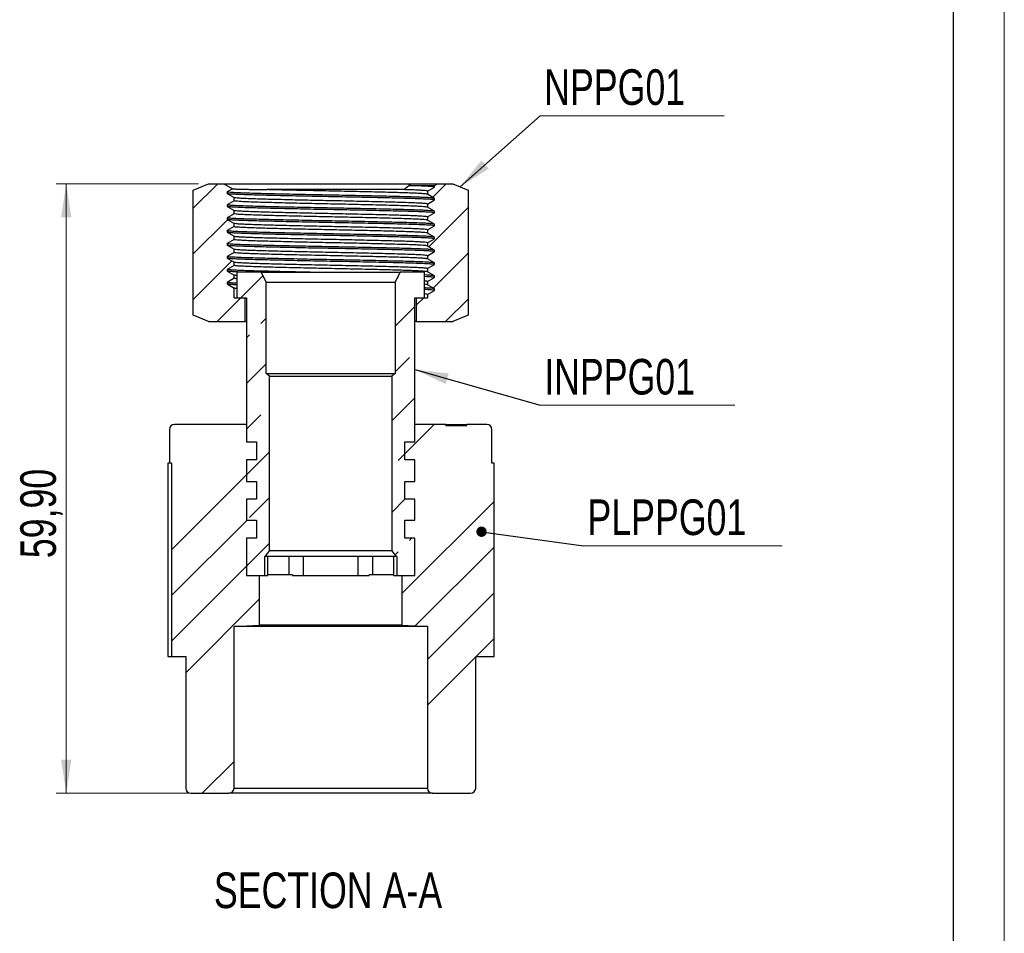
# Model space of a CAD drawing. Header units: millimetres. Extents: x 0 to 210, y 0 to 297.
# Tile 3 of 8: x 113 to 210, y 117 to 207. Entities that reach past the tile are written whole.
import ezdxf

# ---------------------------------------------------------------- set-up
doc = ezdxf.new("R2010")
doc.units = ezdxf.units.MM
doc.layers.add('ОСЕВЫЕ', color=7, linetype='Continuous')
doc.styles.add('SLDTEXTSTYLE0', font='TXT', dxfattribs={"width": 0.75})
doc.dimstyles.new('SLDDIMSTYLE0', dxfattribs={"dimtxt": 3.5, "dimasz": 3.302, "dimexe": 0, "dimexo": 0.0625, "dimgap": 0.875, "dimtad": 1, "dimrnd": 1e-09, "dimzin": 12, "dimdsep": 46, "dimtxsty": 'SLDTEXTSTYLE0', "dimsah": 1, "dimcen": 0.09, "dimadec": 0, "dimazin": 3, "dimtfac": 1, "dimtofl": 0, "dimtmove": 0, "dimatfit": 3, "dimfxl": 0, "dimfrac": 2, "dimtolj": 1, "dimtzin": 12, "dimarcsym": 0})
doc.dimstyles.new('SLDDIMSTYLE1', dxfattribs={"dimtxt": 0.18, "dimasz": 3.302, "dimexe": 0, "dimexo": 0.0625, "dimgap": 0, "dimtad": 0, "dimtih": 1, "dimtoh": 1, "dimdec": 0, "dimrnd": 1e-09, "dimzin": 0, "dimdsep": 46, "dimtxsty": 'Standard', "dimsah": 1, "dimcen": 0.09, "dimadec": 0, "dimazin": 0, "dimtfac": 3.302, "dimtdec": 0, "dimtofl": 0, "dimtmove": 0, "dimatfit": 3, "dimfxl": 0, "dimfrac": 2, "dimtolj": 1, "dimtzin": 0, "dimarcsym": 0})
doc.dimstyles.new('SLDDIMSTYLE2', dxfattribs={"dimtxt": 0.18, "dimasz": 1.016, "dimexe": 0, "dimexo": 0.0625, "dimgap": 0, "dimtad": 0, "dimtih": 1, "dimtoh": 1, "dimdec": 0, "dimrnd": 1e-09, "dimzin": 0, "dimdsep": 46, "dimtxsty": 'Standard', "dimblk1": 'DOT', "dimblk2": 'DOT', "dimsah": 1, "dimcen": 0.09, "dimadec": 0, "dimazin": 0, "dimtfac": 1.016, "dimtdec": 0, "dimtofl": 0, "dimtmove": 0, "dimatfit": 3, "dimldrblk": 'DOT', "dimfxl": 0, "dimfrac": 2, "dimtolj": 1, "dimtzin": 0, "dimarcsym": 0})

# ---------------------------------------------------------------- blocks, each defined once
blk = doc.blocks.new('_D')
at = {"color": 7, "linetype": 'Continuous', "lineweight": 0}
for p, q in [((130.805, 191.084), (116.817, 191.084)), ((117.817, 191.084), (117.817, 131.184)), ((133.305, 131.184), (116.817, 131.184))]:
    blk.add_line(p, q, dxfattribs=at)
at = {"color": 7, "linetype": 'Continuous', "lineweight": 18}
for points in [[(117.817, 191.084), (117.309, 187.782), (118.325, 187.782)], [(117.817, 131.184), (118.325, 134.486), (117.309, 134.486)]]:
    blk.add_solid(points, dxfattribs=at)
at = {"color": 7, "linetype": 'Continuous', "lineweight": 18, "insert": (113.305, 154.282), "char_height": 3.5, "attachment_point": 1, "rotation": 90, "style": 'SLDTEXTSTYLE0'}
blk.add_mtext('59,90', dxfattribs=at)
blk = doc.blocks.new('SW_NOTE_0_1')
at = {"color": 0, "linetype": 'Continuous', "lineweight": 0}
blk.add_line((18.063, 0), (0, 0), dxfattribs=at)
at = {"color": 0, "linetype": 'Continuous', "lineweight": 0, "insert": (0.393, 4.577), "char_height": 3.5, "attachment_point": 1, "style": 'SLDTEXTSTYLE0'}
blk.add_mtext('NPPG01', dxfattribs=at)
blk = doc.blocks.new('SW_NOTE_0_2')
at = {"color": 0, "linetype": 'Continuous', "lineweight": 0}
blk.add_line((19.117, 0), (0, 0), dxfattribs=at)
at = {"color": 0, "linetype": 'Continuous', "lineweight": 0, "insert": (0.393, 4.53), "char_height": 3.5, "attachment_point": 1, "style": 'SLDTEXTSTYLE0'}
blk.add_mtext('INPPG01', dxfattribs=at)
blk = doc.blocks.new('SW_NOTE_0_3')
at = {"color": 0, "linetype": 'Continuous', "lineweight": 0}
blk.add_line((19.526, 0), (0, 0), dxfattribs=at)
at = {"color": 0, "linetype": 'Continuous', "lineweight": 0, "insert": (0.387, 4.551), "char_height": 3.5, "attachment_point": 1, "style": 'SLDTEXTSTYLE0'}
blk.add_mtext('PLPPG01', dxfattribs=at)
blk = doc.blocks.new('_Dot')
at = {"color": 0, "linetype": 'ByBlock', "lineweight": -2}
blk.add_line((-0.5, 0), (-1, 0), dxfattribs=at)
at = {"color": 0, "linetype": 'ByBlock', "const_width": 0.5}
blk.add_lwpolyline([(-0.25, 0, 1), (0.25, 0, 1)], format="xyb", close=True, dxfattribs=at)

msp = doc.modelspace()

# ---------------------------------------------------------------- hatches: boundary and pattern name
at = {"linetype": 'Continuous', "lineweight": 18}
h = msp.add_hatch(dxfattribs=at)
h.set_pattern_fill('ANSI31', style=0)
h.paths.add_polyline_path([(133.618, 183.932), (134.305, 184.329), (134.305, 184.646), (133.618, 185.043), (133.618, 185.202), (134.305, 185.599), (134.305, 185.916), (133.618, 186.313), (133.618, 186.472), (134.305, 186.869), (134.305, 187.186), (133.618, 187.583), (133.618, 187.742), (134.305, 188.139), (134.305, 188.456), (133.618, 188.853), (133.618, 189.012), (134.305, 189.409), (134.305, 189.726), (133.618, 190.123), (133.618, 190.282), (134.156, 190.593), (133.305, 191.084), (131.805, 191.084), (130.305, 190.459), (130.305, 178.159), (131.805, 177.534), (135.405, 177.534), (135.405, 179.884), (134.305, 179.884), (134.305, 180.836), (133.618, 181.233), (133.618, 181.392), (134.305, 181.789), (134.305, 182.106), (133.618, 182.503), (133.618, 182.662), (134.305, 183.059), (134.305, 183.376), (133.618, 183.773)], flags=0)
h = msp.add_hatch(dxfattribs=at)
h.set_pattern_fill('ANSI31', style=0)
h.paths.add_polyline_path([(153.993, 183.297), (153.993, 183.138), (153.305, 182.741), (153.305, 182.424), (153.993, 182.027), (153.993, 181.868), (153.305, 181.471), (153.305, 181.154), (153.993, 180.757), (153.993, 180.598), (153.305, 180.201), (153.305, 179.884), (152.205, 179.884), (152.205, 177.534), (155.805, 177.534), (157.305, 178.159), (157.305, 190.459), (155.805, 191.084), (154.305, 191.084), (153.993, 190.903), (153.993, 190.758), (153.305, 190.361), (153.305, 190.044), (153.993, 189.647), (153.993, 189.488), (153.305, 189.091), (153.305, 188.774), (153.993, 188.377), (153.993, 188.218), (153.305, 187.821), (153.305, 187.504), (153.993, 187.107), (153.993, 186.948), (153.305, 186.551), (153.305, 186.234), (153.993, 185.837), (153.993, 185.678), (153.305, 185.281), (153.305, 184.964), (153.993, 184.567), (153.993, 184.408), (153.305, 184.011), (153.305, 183.694)], flags=0)
h = msp.add_hatch(dxfattribs=at)
h.set_pattern_fill('ANSI33', angle=3e-322, style=0)
h.paths.add_polyline_path([(134.58, 182.384), (134.58, 179.884), (135.53, 179.884), (135.53, 165.734), (136.53, 165.734), (136.53, 163.934), (135.53, 163.934), (135.53, 161.834), (136.53, 161.834), (136.53, 160.084), (135.53, 160.084), (135.53, 158.034), (136.53, 158.034), (136.53, 156.234), (135.53, 156.234), (135.53, 152.584), (137.32, 152.584), (137.32, 154.434), (137.34, 154.434), (137.805, 155.029), (137.805, 172.184), (137.455, 172.434), (137.455, 181.384), (136.989, 182.384)], flags=0)
h = msp.add_hatch(dxfattribs=at)
h.set_pattern_fill('ANSI33', angle=3e-322, style=0)
h.paths.add_polyline_path([(152.08, 165.734), (152.08, 179.884), (153.03, 179.884), (153.03, 182.384), (150.622, 182.384), (150.155, 181.384), (150.155, 172.434), (149.805, 172.184), (149.805, 155.029), (150.271, 154.434), (150.29, 154.434), (150.29, 152.584), (152.08, 152.584), (152.08, 156.234), (151.08, 156.234), (151.08, 158.034), (152.08, 158.034), (152.08, 160.084), (151.08, 160.084), (151.08, 161.834), (152.08, 161.834), (152.08, 163.934), (151.08, 163.934), (151.08, 165.734)], flags=0)
h = msp.add_hatch(dxfattribs=at)
h.set_pattern_fill('ANSI34', style=0)
edge = h.paths.add_edge_path(flags=0)
edge.add_line((135.53, 165.734), (135.53, 167.434))
edge.add_line((135.53, 167.434), (128.455, 167.434))
edge.add_arc((128.455, 166.934), 0.5, 90, 180)
edge.add_line((127.955, 166.934), (127.955, 163.634))
edge.add_line((127.955, 163.634), (128.155, 163.634))
edge.add_line((128.155, 163.634), (128.155, 144.634))
edge.add_line((128.155, 144.634), (129.555, 144.634))
edge.add_line((129.555, 144.634), (129.555, 131.684))
edge.add_arc((130.055, 131.684), 0.5, 180, 270)
edge.add_line((130.055, 131.184), (133.805, 131.184))
edge.add_arc((133.805, 131.684), 0.5, 270, 360)
edge.add_line((134.305, 131.684), (134.305, 147.584))
edge.add_line((134.305, 147.584), (136.805, 147.684))
edge.add_line((136.805, 147.684), (136.805, 152.584))
edge.add_line((136.805, 152.584), (135.53, 152.584))
edge.add_line((135.53, 152.584), (135.53, 156.234))
edge.add_line((135.53, 156.234), (136.53, 156.234))
edge.add_line((136.53, 156.234), (136.53, 158.034))
edge.add_line((136.53, 158.034), (135.53, 158.034))
edge.add_line((135.53, 158.034), (135.53, 160.084))
edge.add_line((135.53, 160.084), (136.53, 160.084))
edge.add_line((136.53, 160.084), (136.53, 161.834))
edge.add_line((136.53, 161.834), (135.53, 161.834))
edge.add_line((135.53, 161.834), (135.53, 163.934))
edge.add_line((135.53, 163.934), (136.53, 163.934))
edge.add_line((136.53, 163.934), (136.53, 165.734))
edge.add_line((136.53, 165.734), (135.53, 165.734))
h = msp.add_hatch(dxfattribs=at)
h.set_pattern_fill('ANSI34', style=0)
edge = h.paths.add_edge_path(flags=0)
edge.add_line((152.08, 161.834), (151.08, 161.834))
edge.add_line((151.08, 161.834), (151.08, 160.084))
edge.add_line((151.08, 160.084), (152.08, 160.084))
edge.add_line((152.08, 160.084), (152.08, 158.034))
edge.add_line((152.08, 158.034), (151.08, 158.034))
edge.add_line((151.08, 158.034), (151.08, 156.234))
edge.add_line((151.08, 156.234), (152.08, 156.234))
edge.add_line((152.08, 156.234), (152.08, 152.584))
edge.add_line((152.08, 152.584), (150.805, 152.584))
edge.add_line((150.805, 152.584), (150.805, 147.684))
edge.add_line((150.805, 147.684), (153.305, 147.584))
edge.add_line((153.305, 147.584), (153.305, 131.684))
edge.add_arc((153.805, 131.684), 0.5, 180, 270)
edge.add_line((153.805, 131.184), (157.555, 131.184))
edge.add_arc((157.555, 131.684), 0.5, 270, 360)
edge.add_line((158.055, 131.684), (158.055, 144.634))
edge.add_line((158.055, 144.634), (159.855, 144.634))
edge.add_line((159.855, 144.634), (159.855, 163.634))
edge.add_line((159.855, 163.634), (159.655, 163.634))
edge.add_line((159.655, 163.634), (159.655, 166.934))
edge.add_arc((159.155, 166.934), 0.5, 0, 90)
edge.add_line((159.155, 167.434), (157.189, 167.434))
edge.add_line((157.189, 167.434), (157.189, 167.334))
edge.add_line((157.189, 167.334), (155.113, 167.334))
edge.add_line((155.113, 167.334), (155.113, 167.434))
edge.add_line((155.113, 167.434), (152.08, 167.434))
edge.add_line((152.08, 167.434), (152.08, 165.734))
edge.add_line((152.08, 165.734), (151.08, 165.734))
edge.add_line((151.08, 165.734), (151.08, 163.934))
edge.add_line((151.08, 163.934), (152.08, 163.934))
edge.add_line((152.08, 163.934), (152.08, 161.834))

# ---------------------------------------------------------------- linework, layer by layer
at = {"color": 7, "linetype": 'Continuous', "lineweight": 25}
for p, q in [((205, 5), (205, 292)), ((130.305, 190.459), (131.805, 191.084)), ((131.805, 191.084), (133.305, 191.084)), ((133.305, 191.084), (134.156, 190.593)), ((133.305, 191.084), (154.305, 191.084)), ((150.976, 190.507), (151.495, 190.903)), ((153.305, 190.361), (153.993, 190.758)), ((153.993, 190.903), (154.305, 191.084)), ((153.993, 190.758), (153.993, 190.903)), ((154.305, 191.084), (155.805, 191.084)), ((155.805, 191.084), (157.305, 190.459)), ((130.305, 178.159), (130.305, 190.459)), ((134.156, 190.593), (133.618, 190.282)), ((133.618, 190.282), (133.618, 190.123)), ((133.618, 190.123), (134.305, 189.726)), ((134.305, 189.409), (134.305, 189.726)), ((150.976, 190.507), (137.574, 190.507)), ((153.305, 190.361), (153.305, 190.044)), ((153.993, 189.647), (153.305, 190.044)), ((153.993, 189.488), (153.993, 189.647)), ((157.305, 190.459), (157.305, 178.159)), ((134.305, 189.409), (133.618, 189.012)), ((133.618, 189.012), (133.618, 188.853)), ((133.618, 188.853), (134.305, 188.456)), ((153.305, 189.091), (153.993, 189.488)), ((153.305, 189.091), (153.305, 188.774)), ((153.993, 188.377), (153.305, 188.774)), ((134.305, 188.139), (133.618, 187.742)), ((133.618, 187.742), (133.618, 187.583)), ((134.305, 188.139), (134.305, 188.456)), ((153.305, 187.821), (153.993, 188.218)), ((153.305, 187.821), (153.305, 187.504)), ((153.993, 188.218), (153.993, 188.377)), ((133.618, 187.583), (134.305, 187.186)), ((134.305, 186.869), (133.618, 186.472)), ((134.305, 186.869), (134.305, 187.186)), ((153.993, 187.107), (153.305, 187.504)), ((153.305, 186.551), (153.993, 186.948)), ((153.993, 186.948), (153.993, 187.107)), ((133.618, 186.472), (133.618, 186.313)), ((133.618, 186.313), (134.305, 185.916)), ((134.305, 185.599), (134.305, 185.916)), ((153.305, 186.551), (153.305, 186.234)), ((153.993, 185.837), (153.305, 186.234)), ((153.993, 185.678), (153.993, 185.837)), ((134.305, 185.599), (133.618, 185.202)), ((133.618, 185.202), (133.618, 185.043)), ((133.618, 185.043), (134.305, 184.646)), ((153.305, 185.281), (153.993, 185.678)), ((153.305, 185.281), (153.305, 184.964)), ((153.993, 184.567), (153.305, 184.964)), ((134.305, 184.329), (133.618, 183.932)), ((133.618, 183.932), (133.618, 183.773)), ((134.305, 184.329), (134.305, 184.646)), ((153.305, 184.011), (153.993, 184.408)), ((153.305, 184.011), (153.305, 183.694)), ((153.993, 184.408), (153.993, 184.567)), ((133.618, 183.773), (134.305, 183.376)), ((134.305, 183.059), (133.618, 182.662)), ((134.305, 183.059), (134.305, 183.376)), ((153.993, 183.297), (153.305, 183.694)), ((153.305, 182.741), (153.993, 183.138)), ((153.993, 183.138), (153.993, 183.297)), ((133.618, 182.662), (133.618, 182.503)), ((133.618, 182.503), (134.305, 182.106)), ((134.305, 181.789), (134.305, 182.106)), ((134.58, 182.384), (134.58, 179.884)), ((136.989, 182.384), (134.58, 182.384)), ((136.989, 182.384), (137.455, 181.384)), ((136.989, 182.384), (150.622, 182.384)), ((150.155, 181.384), (150.622, 182.384)), ((153.03, 182.384), (150.622, 182.384)), ((153.03, 179.884), (153.03, 182.384)), ((153.305, 182.741), (153.305, 182.424)), ((153.993, 182.027), (153.305, 182.424)), ((153.993, 181.868), (153.993, 182.027)), ((134.305, 181.789), (133.618, 181.392)), ((133.618, 181.392), (133.618, 181.233)), ((133.618, 181.233), (134.305, 180.836)), ((150.155, 181.384), (137.455, 181.384)), ((137.455, 172.434), (137.455, 181.384)), ((150.155, 181.384), (150.155, 172.434)), ((153.305, 181.471), (153.993, 181.868)), ((153.305, 181.471), (153.305, 181.154)), ((153.993, 180.757), (153.305, 181.154)), ((134.305, 179.884), (134.305, 180.836)), ((153.305, 180.201), (153.993, 180.598)), ((153.305, 180.201), (153.305, 179.884)), ((153.993, 180.598), (153.993, 180.757)), ((134.305, 179.884), (135.405, 179.884)), ((134.58, 179.884), (135.53, 179.884)), ((135.405, 177.534), (135.405, 179.884)), ((135.53, 179.884), (135.53, 165.734)), ((152.08, 165.734), (152.08, 179.884)), ((152.08, 179.884), (153.03, 179.884)), ((152.205, 179.884), (152.205, 177.534)), ((152.205, 179.884), (153.305, 179.884)), ((131.805, 177.534), (130.305, 178.159)), ((157.305, 178.159), (155.805, 177.534)), ((131.805, 177.534), (135.405, 177.534)), ((135.53, 177.534), (135.405, 177.534)), ((152.205, 177.534), (152.08, 177.534)), ((152.205, 177.534), (155.805, 177.534)), ((137.805, 172.184), (137.455, 172.434)), ((137.455, 172.434), (150.155, 172.434)), ((150.155, 172.434), (149.805, 172.184)), ((137.805, 172.184), (149.805, 172.184)), ((137.805, 155.029), (137.805, 172.184)), ((149.805, 172.184), (149.805, 155.029)), ((135.53, 167.434), (128.455, 167.434)), ((135.224, 167.446), (135.224, 167.434)), ((135.53, 167.434), (135.53, 165.734)), ((152.08, 165.734), (152.08, 167.434)), ((155.113, 167.434), (152.08, 167.434)), ((155.113, 167.434), (155.113, 167.334)), ((155.113, 167.434), (155.121, 167.434)), ((155.121, 167.334), (155.121, 167.434)), ((155.121, 167.434), (157.189, 167.434)), ((156.285, 167.434), (156.285, 167.446)), ((157.189, 167.334), (157.189, 167.434)), ((159.155, 167.434), (157.189, 167.434)), ((157.196, 167.434), (157.196, 167.446)), ((127.955, 166.934), (127.955, 163.634)), ((155.113, 167.334), (157.189, 167.334)), ((159.655, 163.634), (159.655, 166.934)), ((135.53, 165.734), (136.53, 165.734)), ((136.53, 165.734), (136.53, 163.934)), ((151.08, 165.734), (152.08, 165.734)), ((151.08, 163.934), (151.08, 165.734)), ((127.817, 163.634), (127.817, 144.634)), ((127.962, 163.634), (127.817, 163.634)), ((128.155, 163.634), (127.955, 163.634)), ((128.155, 163.634), (128.155, 144.634)), ((135.53, 163.934), (135.53, 161.834)), ((136.53, 163.934), (135.53, 163.934)), ((152.08, 163.934), (151.08, 163.934)), ((152.08, 161.834), (152.08, 163.934)), ((159.855, 163.634), (159.655, 163.634)), ((159.855, 144.634), (159.855, 163.634)), ((135.53, 161.834), (136.53, 161.834)), ((136.53, 161.834), (136.53, 160.084)), ((151.08, 161.834), (152.08, 161.834)), ((151.08, 160.084), (151.08, 161.834)), ((135.53, 160.084), (135.53, 158.034)), ((136.53, 160.084), (135.53, 160.084)), ((152.08, 160.084), (151.08, 160.084)), ((152.08, 158.034), (152.08, 160.084)), ((135.53, 158.034), (136.53, 158.034)), ((136.53, 158.034), (136.53, 156.234)), ((151.08, 158.034), (152.08, 158.034)), ((151.08, 156.234), (151.08, 158.034)), ((135.53, 156.234), (135.53, 152.584)), ((136.53, 156.234), (135.53, 156.234)), ((152.08, 156.234), (151.08, 156.234)), ((152.08, 152.584), (152.08, 156.234)), ((137.805, 155.029), (137.34, 154.434)), ((137.805, 155.029), (149.805, 155.029)), ((150.271, 154.434), (149.805, 155.029)), ((137.32, 152.584), (137.32, 154.434)), ((137.34, 154.434), (137.32, 154.434)), ((150.271, 154.434), (137.34, 154.434)), ((137.621, 152.584), (137.621, 154.434)), ((139.679, 154.434), (139.679, 152.634)), ((141.114, 154.434), (141.114, 152.584)), ((146.497, 152.584), (146.497, 154.434)), ((147.932, 152.634), (147.932, 154.434)), ((149.99, 154.434), (149.99, 152.584)), ((150.29, 154.434), (150.271, 154.434)), ((150.29, 154.434), (150.29, 152.584)), ((135.53, 152.584), (137.32, 152.584)), ((135.53, 152.584), (136.805, 152.584)), ((136.805, 147.684), (136.805, 152.584)), ((137.32, 152.584), (137.621, 152.584)), ((140.038, 152.634), (137.621, 152.634)), ((140.038, 152.634), (140.038, 152.584)), ((140.038, 152.584), (141.114, 152.584)), ((141.114, 152.584), (146.497, 152.584)), ((146.497, 152.584), (147.572, 152.584)), ((147.572, 152.584), (147.572, 152.634)), ((149.99, 152.634), (147.572, 152.634)), ((149.99, 152.584), (150.29, 152.584)), ((150.29, 152.584), (152.08, 152.584)), ((150.805, 152.584), (150.805, 147.684)), ((150.805, 152.584), (152.08, 152.584)), ((134.305, 147.584), (136.805, 147.684)), ((153.305, 147.584), (134.305, 147.584)), ((134.305, 131.684), (134.305, 147.584)), ((150.805, 147.684), (136.805, 147.684)), ((150.805, 147.684), (153.305, 147.584)), ((153.305, 147.584), (153.305, 131.684)), ((127.817, 144.634), (128.156, 144.634)), ((128.155, 144.634), (129.555, 144.634)), ((129.555, 144.634), (129.555, 131.684)), ((158.055, 144.634), (159.855, 144.634)), ((158.055, 131.684), (158.055, 144.634)), ((134.305, 131.684), (153.305, 131.684)), ((130.055, 131.184), (133.805, 131.184)), ((153.805, 131.184), (133.805, 131.184)), ((153.805, 131.184), (157.555, 131.184))]:
    msp.add_line(p, q, dxfattribs=at)
for centre, start, end in [((128.455, 166.934), 90, 180), ((159.155, 166.934), 0, 90), ((130.055, 131.684), 180, 270), ((133.805, 131.684), 270, 0), ((153.805, 131.684), 180, 270), ((157.555, 131.684), 270, 0)]:
    msp.add_arc(centre, 0.5, start, end, dxfattribs=at)
for points, knots in [([(151.495, 190.903), (151.564, 190.903), (151.908, 190.903), (152.38, 190.903), (152.87, 190.903), (153.231, 190.903), (153.527, 190.903), (153.776, 190.903), (153.956, 190.903), (153.981, 190.903), (153.993, 190.903)], [0, 0, 0, 0, 0.043589, 0.218264, 0.334487, 0.45071, 0.57031, 0.68991, 0.843999, 1, 1, 1, 1]), ([(153.993, 190.758), (153.981, 190.765), (153.956, 190.78), (153.747, 190.804), (153.394, 190.829), (152.893, 190.854), (152.269, 190.879), (151.752, 190.896), (151.495, 190.903)], [0, 0, 0, 0, 0.152481, 0.321138, 0.491471, 0.662231, 0.832151, 1, 1, 1, 1]), ([(153.93, 189.669), (153.879, 189.676), (153.775, 189.691), (153.464, 189.713), (153.04, 189.736), (152.469, 189.761), (151.744, 189.786), (150.853, 189.81), (149.845, 189.836), (148.725, 189.862), (147.512, 189.89), (146.238, 189.917), (144.934, 189.943), (143.622, 189.968), (142.312, 189.993), (141.013, 190.02), (139.753, 190.047), (138.563, 190.074), (137.474, 190.101), (136.498, 190.126), (135.643, 190.151), (134.92, 190.177), (134.341, 190.204), (133.925, 190.231), (133.666, 190.257), (133.634, 190.274), (133.618, 190.282)], [0, 0, 0, 0, 0.035651, 0.072275, 0.109029, 0.145685, 0.188525, 0.23061, 0.272992, 0.316042, 0.359402, 0.402702, 0.445571, 0.487685, 0.530027, 0.573053, 0.616407, 0.659718, 0.702616, 0.744762, 0.787063, 0.829683, 0.872646, 0.91559, 0.958155, 1, 1, 1, 1]), ([(153.993, 189.488), (153.981, 189.495), (153.958, 189.509), (153.769, 189.532), (153.466, 189.555), (153.039, 189.578), (152.469, 189.602), (151.744, 189.627), (150.853, 189.652), (149.845, 189.677), (148.725, 189.704), (147.512, 189.731), (146.238, 189.758), (144.934, 189.784), (143.622, 189.809), (142.312, 189.835), (141.013, 189.861), (139.753, 189.888), (138.563, 189.915), (137.474, 189.942), (136.498, 189.967), (135.643, 189.992), (134.92, 190.018), (134.34, 190.045), (133.927, 190.072), (133.683, 190.096), (133.652, 190.111), (133.639, 190.117)], [0, 0, 0, 0, 0.03482, 0.070188, 0.105899, 0.141737, 0.177479, 0.219251, 0.260286, 0.301612, 0.343588, 0.385868, 0.428088, 0.469888, 0.510952, 0.552238, 0.594191, 0.636464, 0.678695, 0.720524, 0.761619, 0.802866, 0.844423, 0.886315, 0.928188, 0.969693, 1, 1, 1, 1]), ([(134.156, 190.593), (134.165, 190.59), (134.184, 190.586), (134.282, 190.578), (134.44, 190.57), (134.674, 190.561), (134.975, 190.552), (135.35, 190.543), (135.796, 190.534), (136.318, 190.525), (136.906, 190.516), (137.352, 190.51), (137.574, 190.507)], [0, 0, 0, 0, 0.086595, 0.173669, 0.271698, 0.369727, 0.470653, 0.57158, 0.676871, 0.782162, 0.891083, 1, 1, 1, 1]), ([(153.305, 189.091), (153.289, 189.1), (153.255, 189.118), (152.978, 189.146), (152.537, 189.175), (151.935, 189.203), (151.208, 189.23), (150.377, 189.255), (149.437, 189.28), (148.393, 189.307), (147.262, 189.334), (146.074, 189.361), (144.858, 189.388), (143.635, 189.412), (142.413, 189.438), (141.202, 189.464), (140.026, 189.491), (138.917, 189.519), (137.901, 189.545), (136.991, 189.57), (136.194, 189.595), (135.519, 189.622), (134.979, 189.648), (134.592, 189.675), (134.35, 189.702), (134.32, 189.718), (134.305, 189.726)], [0, 0, 0, 0, 0.043156, 0.08708, 0.131368, 0.175595, 0.216935, 0.257546, 0.298445, 0.339987, 0.38183, 0.423613, 0.464982, 0.505621, 0.546481, 0.588, 0.629836, 0.671631, 0.713027, 0.753698, 0.794518, 0.835646, 0.877105, 0.918545, 0.95962, 1, 1, 1, 1]), ([(153.305, 190.044), (153.289, 190.053), (153.255, 190.071), (152.978, 190.099), (152.537, 190.127), (151.935, 190.156), (151.208, 190.182), (150.377, 190.207), (149.437, 190.233), (148.393, 190.259), (147.262, 190.287), (146.074, 190.314), (144.858, 190.34), (143.635, 190.365), (142.413, 190.39), (141.267, 190.415), (140.214, 190.44), (139.268, 190.462), (138.376, 190.485), (137.841, 190.499), (137.574, 190.507)], [0, 0, 0, 0, 0.059302, 0.119659, 0.180516, 0.241288, 0.298095, 0.3539, 0.4101, 0.467184, 0.524681, 0.582097, 0.638942, 0.694785, 0.750932, 0.807984, 0.856255, 0.904541, 0.95255, 1, 1, 1, 1]), ([(153.305, 190.361), (153.294, 190.369), (153.271, 190.383), (153.076, 190.407), (152.747, 190.432), (152.28, 190.458), (151.698, 190.483), (151.216, 190.499), (150.976, 190.507)], [0, 0, 0, 0, 0.152481, 0.321138, 0.491471, 0.662231, 0.832151, 1, 1, 1, 1]), ([(153.93, 188.399), (153.93, 188.399), (153.909, 188.406), (153.748, 188.422), (153.421, 188.446), (152.912, 188.473), (152.232, 188.499), (151.418, 188.525), (150.482, 188.55), (149.43, 188.576), (148.271, 188.603), (147.032, 188.63), (145.742, 188.657), (144.434, 188.683), (143.122, 188.707), (141.814, 188.733), (140.526, 188.76), (139.289, 188.787), (138.135, 188.814), (137.088, 188.84), (136.156, 188.865), (135.347, 188.891), (134.673, 188.918), (134.152, 188.945), (133.826, 188.97), (133.648, 188.992), (133.628, 189.006), (133.618, 189.012)], [0, 0, 0, 0, 0.000449, 0.037816, 0.075542, 0.118922, 0.162081, 0.204658, 0.246659, 0.289336, 0.332548, 0.375929, 0.419107, 0.46172, 0.503717, 0.54636, 0.589554, 0.632936, 0.676132, 0.71878, 0.760777, 0.803385, 0.846561, 0.889942, 0.933156, 0.966827, 1, 1, 1, 1]), ([(153.993, 188.218), (153.981, 188.226), (153.956, 188.24), (153.756, 188.263), (153.418, 188.288), (152.912, 188.314), (152.232, 188.341), (151.418, 188.367), (150.482, 188.391), (149.43, 188.417), (148.271, 188.444), (147.032, 188.471), (145.742, 188.498), (144.434, 188.524), (143.122, 188.549), (141.814, 188.575), (140.526, 188.601), (139.289, 188.629), (138.135, 188.656), (137.088, 188.682), (136.156, 188.706), (135.347, 188.732), (134.673, 188.759), (134.152, 188.786), (133.827, 188.811), (133.661, 188.832), (133.642, 188.843), (133.635, 188.847)], [0, 0, 0, 0, 0.035861, 0.072296, 0.109082, 0.15138, 0.193463, 0.234979, 0.275932, 0.317545, 0.359679, 0.401979, 0.44408, 0.48563, 0.52658, 0.56816, 0.610277, 0.652577, 0.694696, 0.73628, 0.77723, 0.818776, 0.860875, 0.903175, 0.945311, 0.978142, 1, 1, 1, 1]), ([(153.305, 188.774), (153.294, 188.781), (153.271, 188.796), (153.084, 188.819), (152.769, 188.843), (152.298, 188.869), (151.664, 188.896), (150.904, 188.922), (150.031, 188.947), (149.051, 188.973), (147.97, 189), (146.814, 189.027), (145.612, 189.054), (144.392, 189.08), (143.168, 189.104), (141.949, 189.13), (140.748, 189.157), (139.594, 189.184), (138.517, 189.211), (137.541, 189.237), (136.672, 189.262), (135.918, 189.288), (135.289, 189.315), (134.803, 189.342), (134.499, 189.367), (134.333, 189.389), (134.315, 189.402), (134.305, 189.409)], [0, 0, 0, 0, 0.035489, 0.071546, 0.10795, 0.149809, 0.191455, 0.23254, 0.273068, 0.314249, 0.355946, 0.397807, 0.439471, 0.48059, 0.521115, 0.562263, 0.603943, 0.645804, 0.687486, 0.728638, 0.769163, 0.810278, 0.85194, 0.8938, 0.935499, 0.96799, 1, 1, 1, 1]), ([(153.921, 187.129), (153.918, 187.13), (153.889, 187.139), (153.673, 187.159), (153.261, 187.186), (152.669, 187.213), (151.937, 187.239), (151.075, 187.265), (150.094, 187.29), (149, 187.316), (147.807, 187.343), (146.544, 187.37), (145.245, 187.397), (143.934, 187.422), (142.622, 187.447), (141.319, 187.474), (140.047, 187.501), (138.837, 187.528), (137.722, 187.554), (136.718, 187.58), (135.833, 187.605), (135.073, 187.631), (134.497, 187.656), (134.086, 187.68), (133.816, 187.701), (133.649, 187.722), (133.628, 187.735), (133.618, 187.742)], [0, 0, 0, 0, 0.005797, 0.048746, 0.092076, 0.135416, 0.178394, 0.220659, 0.262837, 0.305759, 0.349079, 0.392427, 0.435431, 0.477737, 0.519879, 0.562773, 0.606083, 0.649437, 0.692466, 0.734813, 0.776922, 0.819788, 0.863086, 0.897721, 0.932207, 0.966358, 1, 1, 1, 1]), ([(153.305, 187.821), (153.294, 187.829), (153.271, 187.843), (153.084, 187.866), (152.769, 187.891), (152.298, 187.917), (151.664, 187.944), (150.904, 187.97), (150.031, 187.994), (149.051, 188.02), (147.97, 188.047), (146.814, 188.074), (145.612, 188.101), (144.392, 188.127), (143.168, 188.152), (141.949, 188.178), (140.748, 188.205), (139.594, 188.232), (138.517, 188.259), (137.541, 188.285), (136.672, 188.309), (135.918, 188.335), (135.289, 188.362), (134.803, 188.389), (134.499, 188.414), (134.333, 188.437), (134.315, 188.45), (134.305, 188.456)], [0, 0, 0, 0, 0.035489, 0.071546, 0.10795, 0.149809, 0.191455, 0.23254, 0.273068, 0.314249, 0.355946, 0.397807, 0.439471, 0.48059, 0.521115, 0.562263, 0.603943, 0.645804, 0.687486, 0.728638, 0.769163, 0.810278, 0.85194, 0.893801, 0.935499, 0.96799, 1, 1, 1, 1]), ([(153.305, 187.504), (153.291, 187.512), (153.26, 187.529), (153.015, 187.555), (152.621, 187.583), (152.072, 187.61), (151.388, 187.636), (150.584, 187.661), (149.67, 187.686), (148.649, 187.713), (147.537, 187.74), (146.359, 187.767), (145.147, 187.794), (143.925, 187.819), (142.702, 187.844), (141.487, 187.87), (140.3, 187.898), (139.173, 187.925), (138.132, 187.951), (137.197, 187.977), (136.371, 188.001), (135.663, 188.028), (135.074, 188.056), (134.636, 188.084), (134.357, 188.112), (134.322, 188.13), (134.305, 188.139)], [0, 0, 0, 0, 0.040646, 0.082092, 0.123905, 0.165727, 0.207201, 0.247987, 0.288688, 0.330108, 0.371911, 0.413742, 0.45524, 0.496066, 0.536732, 0.578125, 0.619918, 0.661755, 0.703277, 0.744142, 0.784777, 0.826143, 0.867925, 0.91245, 0.956612, 1, 1, 1, 1]), ([(153.993, 186.948), (153.977, 186.957), (153.944, 186.973), (153.681, 187), (153.258, 187.027), (152.67, 187.054), (151.937, 187.081), (151.075, 187.106), (150.094, 187.131), (149, 187.157), (147.807, 187.184), (146.544, 187.212), (145.245, 187.238), (143.934, 187.263), (142.622, 187.288), (141.319, 187.315), (140.047, 187.342), (138.837, 187.369), (137.722, 187.396), (136.718, 187.421), (135.833, 187.446), (135.073, 187.472), (134.497, 187.497), (134.086, 187.521), (133.818, 187.543), (133.662, 187.561), (133.643, 187.572), (133.635, 187.577)], [0, 0, 0, 0, 0.04107, 0.082949, 0.125199, 0.167458, 0.209365, 0.250576, 0.291702, 0.333555, 0.375795, 0.418062, 0.459994, 0.501245, 0.542336, 0.584162, 0.626391, 0.668665, 0.710621, 0.751912, 0.792972, 0.834769, 0.876987, 0.910759, 0.944386, 0.977685, 1, 1, 1, 1]), ([(153.305, 186.551), (153.291, 186.56), (153.26, 186.576), (153.015, 186.603), (152.621, 186.63), (152.072, 186.657), (151.388, 186.684), (150.584, 186.709), (149.67, 186.734), (148.649, 186.76), (147.537, 186.788), (146.359, 186.815), (145.147, 186.841), (143.925, 186.867), (142.702, 186.891), (141.487, 186.918), (140.3, 186.945), (139.173, 186.972), (138.132, 186.999), (137.197, 187.024), (136.371, 187.049), (135.663, 187.075), (135.074, 187.103), (134.636, 187.131), (134.357, 187.16), (134.322, 187.178), (134.305, 187.186)], [0, 0, 0, 0, 0.040646, 0.082092, 0.123905, 0.165727, 0.207201, 0.247987, 0.288688, 0.330108, 0.371912, 0.413742, 0.45524, 0.496066, 0.536732, 0.578125, 0.619918, 0.661755, 0.703277, 0.744142, 0.784777, 0.826143, 0.867925, 0.91245, 0.956612, 1, 1, 1, 1]), ([(153.305, 186.234), (153.294, 186.241), (153.271, 186.256), (153.082, 186.279), (152.78, 186.303), (152.355, 186.326), (151.795, 186.351), (151.095, 186.376), (150.248, 186.401), (149.293, 186.426), (148.234, 186.453), (147.093, 186.48), (145.899, 186.507), (144.682, 186.534), (143.458, 186.558), (142.237, 186.584), (141.029, 186.611), (139.862, 186.638), (138.764, 186.665), (137.763, 186.691), (136.868, 186.716), (136.096, 186.741), (135.451, 186.767), (134.941, 186.793), (134.575, 186.819), (134.347, 186.845), (134.319, 186.861), (134.305, 186.869)], [0, 0, 0, 0, 0.035641, 0.071855, 0.108416, 0.145087, 0.181626, 0.222874, 0.263422, 0.304432, 0.346037, 0.387891, 0.429635, 0.470913, 0.511478, 0.552451, 0.594035, 0.635886, 0.677642, 0.718951, 0.759535, 0.800471, 0.840463, 0.880729, 0.92095, 0.960807, 1, 1, 1, 1]), ([(153.93, 185.859), (153.93, 185.859), (153.908, 185.866), (153.745, 185.882), (153.431, 185.906), (152.973, 185.93), (152.374, 185.954), (151.623, 185.979), (150.715, 186.004), (149.69, 186.03), (148.555, 186.056), (147.331, 186.084), (146.051, 186.111), (144.746, 186.137), (143.433, 186.161), (142.124, 186.187), (140.828, 186.214), (139.576, 186.241), (138.399, 186.268), (137.326, 186.294), (136.366, 186.319), (135.538, 186.344), (134.846, 186.37), (134.299, 186.396), (133.907, 186.423), (133.663, 186.448), (133.633, 186.464), (133.618, 186.472)], [0, 0, 0, 0, 0.000607, 0.038137, 0.076026, 0.114029, 0.151895, 0.194641, 0.236663, 0.279163, 0.32228, 0.365654, 0.408914, 0.451692, 0.49373, 0.536192, 0.579287, 0.622658, 0.665931, 0.70874, 0.750799, 0.793222, 0.834667, 0.876396, 0.918078, 0.959383, 1, 1, 1, 1]), ([(153.993, 185.678), (153.981, 185.686), (153.956, 185.7), (153.754, 185.723), (153.429, 185.747), (152.974, 185.771), (152.374, 185.795), (151.623, 185.821), (150.715, 185.845), (149.69, 185.871), (148.555, 185.898), (147.331, 185.925), (146.051, 185.952), (144.746, 185.978), (143.433, 186.003), (142.124, 186.028), (140.828, 186.055), (139.576, 186.082), (138.399, 186.109), (137.326, 186.136), (136.366, 186.16), (135.538, 186.185), (134.846, 186.211), (134.299, 186.238), (133.909, 186.264), (133.679, 186.287), (133.651, 186.301), (133.638, 186.307)], [0, 0, 0, 0, 0.036016, 0.072609, 0.109554, 0.14661, 0.183532, 0.225212, 0.266187, 0.307627, 0.349668, 0.391961, 0.434143, 0.475854, 0.516845, 0.558248, 0.600268, 0.642558, 0.684753, 0.726494, 0.767505, 0.80887, 0.849282, 0.889971, 0.930613, 0.970889, 1, 1, 1, 1]), ([(153.305, 185.281), (153.294, 185.289), (153.271, 185.303), (153.082, 185.326), (152.78, 185.35), (152.355, 185.374), (151.795, 185.399), (151.095, 185.424), (150.248, 185.448), (149.293, 185.474), (148.234, 185.501), (147.093, 185.528), (145.899, 185.555), (144.682, 185.581), (143.458, 185.606), (142.237, 185.631), (141.029, 185.658), (139.862, 185.685), (138.764, 185.712), (137.763, 185.739), (136.868, 185.763), (136.096, 185.789), (135.451, 185.815), (134.941, 185.841), (134.575, 185.867), (134.347, 185.892), (134.319, 185.908), (134.305, 185.916)], [0, 0, 0, 0, 0.0356415, 0.0718552, 0.1084165, 0.1450875, 0.181626, 0.2228738, 0.2634225, 0.3044321, 0.3460374, 0.3878914, 0.4296346, 0.4709131, 0.5114777, 0.5524507, 0.5940353, 0.6358856, 0.6776422, 0.7189506, 0.759535, 0.8004707, 0.8404629, 0.8807293, 0.92095, 0.9608072, 1, 1, 1, 1]), ([(153.927, 184.589), (153.926, 184.589), (153.901, 184.597), (153.72, 184.614), (153.362, 184.64), (152.823, 184.667), (152.123, 184.693), (151.29, 184.719), (150.337, 184.743), (149.269, 184.77), (148.097, 184.797), (146.848, 184.824), (145.554, 184.851), (144.245, 184.876), (142.932, 184.901), (141.627, 184.927), (140.344, 184.954), (139.117, 184.981), (137.977, 185.008), (136.946, 185.034), (136.032, 185.059), (135.241, 185.085), (134.588, 185.112), (134.091, 185.139), (133.795, 185.163), (133.643, 185.184), (133.626, 185.196), (133.618, 185.202)], [0, 0, 0, 0, 0.0024951, 0.0419589, 0.0817931, 0.1251644, 0.1682616, 0.2107263, 0.2527635, 0.2955396, 0.3387984, 0.3821734, 0.425292, 0.4677946, 0.5098157, 0.5525599, 0.595804, 0.6391819, 0.6823211, 0.7248608, 0.7668698, 0.8095814, 0.8528098, 0.8961899, 0.9393487, 0.9698859, 1, 1, 1, 1]), ([(153.993, 184.408), (153.979, 184.416), (153.952, 184.431), (153.729, 184.456), (153.36, 184.481), (152.823, 184.508), (152.123, 184.534), (151.29, 184.56), (150.337, 184.585), (149.269, 184.611), (148.097, 184.638), (146.848, 184.665), (145.554, 184.692), (144.245, 184.718), (142.932, 184.742), (141.627, 184.768), (140.344, 184.795), (139.117, 184.823), (137.977, 184.849), (136.946, 184.875), (136.032, 184.9), (135.241, 184.926), (134.588, 184.953), (134.09, 184.98), (133.796, 185.004), (133.655, 185.023), (133.639, 185.033), (133.633, 185.037)], [0, 0, 0, 0, 0.037854, 0.076334, 0.115175, 0.157465, 0.199487, 0.240893, 0.281882, 0.323592, 0.365772, 0.408065, 0.450109, 0.491551, 0.532525, 0.574203, 0.616369, 0.658665, 0.700729, 0.742208, 0.783169, 0.824816, 0.866966, 0.909265, 0.951347, 0.981123, 1, 1, 1, 1]), ([(153.305, 184.964), (153.293, 184.972), (153.267, 184.987), (153.059, 185.011), (152.715, 185.037), (152.215, 185.063), (151.562, 185.09), (150.785, 185.116), (149.896, 185.14), (148.901, 185.167), (147.807, 185.194), (146.643, 185.221), (145.436, 185.248), (144.215, 185.273), (142.991, 185.298), (141.774, 185.324), (140.578, 185.351), (139.433, 185.378), (138.37, 185.405), (137.409, 185.431), (136.556, 185.455), (135.819, 185.482), (135.21, 185.508), (134.746, 185.536), (134.47, 185.56), (134.328, 185.581), (134.313, 185.593), (134.305, 185.599)], [0, 0, 0, 0, 0.0374612, 0.0755417, 0.1139797, 0.1558306, 0.1974171, 0.2383932, 0.2789569, 0.3202334, 0.361976, 0.4038306, 0.4454377, 0.4864504, 0.5269984, 0.5682443, 0.6099725, 0.65183, 0.693457, 0.7345055, 0.7750418, 0.8162562, 0.8579693, 0.8998288, 0.9414749, 0.9709415, 1, 1, 1, 1]), ([(153.924, 183.319), (153.912, 183.321), (153.855, 183.332), (153.628, 183.352), (153.184, 183.38), (152.573, 183.407), (151.82, 183.433), (150.941, 183.458), (149.943, 183.483), (148.833, 183.51), (147.628, 183.537), (146.358, 183.564), (145.056, 183.591), (143.744, 183.616), (142.433, 183.641), (141.133, 183.667), (139.868, 183.695), (138.67, 183.722), (137.57, 183.748), (136.583, 183.773), (135.715, 183.798), (134.975, 183.825), (134.375, 183.852), (133.941, 183.88), (133.668, 183.907), (133.635, 183.924), (133.618, 183.932)], [0, 0, 0, 0, 0.011955, 0.054983, 0.098339, 0.14165, 0.184549, 0.226694, 0.268999, 0.312003, 0.355351, 0.398674, 0.4416, 0.483782, 0.526046, 0.569024, 0.612364, 0.655696, 0.698649, 0.740872, 0.783093, 0.826045, 0.869377, 0.91342, 0.957084, 1, 1, 1, 1]), ([(153.305, 184.011), (153.293, 184.019), (153.267, 184.034), (153.059, 184.059), (152.715, 184.084), (152.215, 184.111), (151.562, 184.138), (150.785, 184.163), (149.896, 184.188), (148.901, 184.214), (147.807, 184.241), (146.643, 184.268), (145.436, 184.295), (144.215, 184.321), (142.991, 184.345), (141.774, 184.372), (140.578, 184.399), (139.433, 184.426), (138.37, 184.453), (137.409, 184.478), (136.556, 184.503), (135.819, 184.529), (135.21, 184.556), (134.746, 184.583), (134.47, 184.608), (134.328, 184.629), (134.313, 184.641), (134.305, 184.646)], [0, 0, 0, 0, 0.037461, 0.075542, 0.11398, 0.155831, 0.197417, 0.238393, 0.278957, 0.320233, 0.361976, 0.403831, 0.445438, 0.48645, 0.526998, 0.568244, 0.609973, 0.65183, 0.693457, 0.734506, 0.775042, 0.816256, 0.857969, 0.899829, 0.941475, 0.970942, 1, 1, 1, 1]), ([(153.305, 183.694), (153.301, 183.699), (153.291, 183.708), (153.192, 183.726), (152.97, 183.749), (152.55, 183.777), (151.981, 183.804), (151.279, 183.83), (150.459, 183.855), (149.529, 183.88), (148.494, 183.907), (147.37, 183.934), (146.186, 183.961), (144.972, 183.988), (143.749, 184.013), (142.526, 184.038), (141.313, 184.064), (140.133, 184.091), (139.017, 184.119), (137.991, 184.145), (137.071, 184.17), (136.261, 184.195), (135.571, 184.222), (135.012, 184.249), (134.607, 184.276), (134.352, 184.303), (134.321, 184.321), (134.305, 184.329)], [0, 0, 0, 0, 0.023166, 0.046606, 0.088126, 0.129961, 0.171754, 0.213148, 0.253815, 0.294636, 0.336132, 0.37796, 0.419763, 0.461184, 0.501886, 0.542668, 0.584138, 0.625959, 0.667771, 0.709218, 0.74996, 0.7907, 0.832146, 0.873958, 0.916457, 0.95859, 1, 1, 1, 1]), ([(153.993, 183.138), (153.988, 183.143), (153.977, 183.152), (153.871, 183.171), (153.633, 183.194), (153.183, 183.221), (152.573, 183.248), (151.82, 183.274), (150.941, 183.299), (149.943, 183.325), (148.833, 183.351), (147.628, 183.378), (146.358, 183.405), (145.056, 183.432), (143.744, 183.457), (142.433, 183.482), (141.133, 183.509), (139.868, 183.536), (138.67, 183.563), (137.57, 183.589), (136.583, 183.615), (135.715, 183.64), (134.975, 183.666), (134.375, 183.693), (133.943, 183.721), (133.686, 183.746), (133.653, 183.761), (133.64, 183.767)], [0, 0, 0, 0, 0.023409, 0.047096, 0.089051, 0.131325, 0.173556, 0.215384, 0.256479, 0.297728, 0.339659, 0.381927, 0.424168, 0.466024, 0.507154, 0.548363, 0.590269, 0.632528, 0.674779, 0.716661, 0.757831, 0.798999, 0.840879, 0.88313, 0.926075, 0.96865, 1, 1, 1, 1]), ([(153.305, 182.741), (153.301, 182.746), (153.291, 182.756), (153.192, 182.774), (152.97, 182.797), (152.55, 182.824), (151.981, 182.851), (151.279, 182.878), (150.459, 182.902), (149.529, 182.928), (148.494, 182.954), (147.37, 182.981), (146.186, 183.009), (144.972, 183.035), (143.749, 183.06), (142.526, 183.085), (141.313, 183.112), (140.133, 183.139), (139.017, 183.166), (137.991, 183.193), (137.071, 183.218), (136.261, 183.243), (135.571, 183.269), (135.012, 183.297), (134.607, 183.324), (134.352, 183.351), (134.321, 183.368), (134.305, 183.376)], [0, 0, 0, 0, 0.0231657, 0.0466065, 0.0881258, 0.1299611, 0.1717538, 0.2131476, 0.253815, 0.2946363, 0.3361317, 0.37796, 0.4197629, 0.4611836, 0.5018865, 0.5426676, 0.5841384, 0.6259589, 0.6677712, 0.709218, 0.7499602, 0.7907004, 0.8321459, 0.8739578, 0.9164567, 0.9585896, 1, 1, 1, 1]), ([(153.305, 182.424), (153.293, 182.431), (153.268, 182.447), (153.067, 182.47), (152.744, 182.495), (152.292, 182.52), (151.704, 182.545), (150.98, 182.57), (150.117, 182.594), (149.146, 182.62), (148.074, 182.647), (146.924, 182.674), (145.724, 182.701), (144.506, 182.727), (143.282, 182.752), (142.062, 182.778), (140.858, 182.805), (139.698, 182.832), (138.613, 182.859), (137.627, 182.885), (136.749, 182.909), (136, 182.935), (135.384, 182.96), (134.903, 182.986), (134.559, 183.011), (134.345, 183.036), (134.319, 183.051), (134.305, 183.059)], [0, 0, 0, 0, 0.0368247, 0.0742522, 0.1120341, 0.1499074, 0.1876056, 0.228756, 0.2692805, 0.3103965, 0.3520595, 0.3939197, 0.4356173, 0.4768007, 0.5173292, 0.5584107, 0.6000554, 0.6419145, 0.6836279, 0.7248435, 0.7653799, 0.8064263, 0.8452758, 0.8843478, 0.9233495, 0.9619915, 1, 1, 1, 1]), ([(141.799, 182.384), (141.415, 182.392), (140.595, 182.409), (139.402, 182.435), (138.238, 182.462), (137.18, 182.488), (136.238, 182.513), (135.436, 182.538), (134.774, 182.563), (134.259, 182.589), (133.89, 182.614), (133.66, 182.639), (133.632, 182.654), (133.618, 182.662)], [0, 0, 0, 0, 0.084411, 0.180238, 0.275732, 0.370087, 0.462887, 0.556854, 0.645792, 0.735238, 0.824525, 0.912987, 1, 1, 1, 1]), ([(135.332, 182.384), (135.147, 182.391), (134.737, 182.406), (134.261, 182.43), (133.891, 182.455), (133.676, 182.478), (133.649, 182.491), (133.638, 182.497)], [0, 0, 0, 0, 0.182, 0.403426, 0.624454, 0.843443, 1, 1, 1, 1]), ([(134.58, 182.058), (134.58, 182.058), (134.466, 182.067), (134.354, 182.083), (134.322, 182.099), (134.305, 182.106)], [0, 0, 0, 0, 0.001349, 0.504801, 1, 1, 1, 1]), ([(153.928, 182.049), (153.927, 182.049), (153.904, 182.057), (153.726, 182.074), (153.437, 182.096), (153.149, 182.109), (153.03, 182.115)], [0, 0, 0, 0, 0.017124, 0.379072, 0.744448, 1, 1, 1, 1]), ([(153.993, 181.868), (153.98, 181.876), (153.954, 181.891), (153.735, 181.915), (153.436, 181.937), (153.149, 181.951), (153.03, 181.956)], [0, 0, 0, 0, 0.265961, 0.536274, 0.809146, 1, 1, 1, 1]), ([(134.58, 181.304), (134.565, 181.304), (134.336, 181.314), (134.043, 181.333), (133.764, 181.356), (133.638, 181.376), (133.625, 181.387), (133.618, 181.392)], [0, 0, 0, 0, 0.022279, 0.323157, 0.622132, 0.812286, 1, 1, 1, 1]), ([(134.58, 181.145), (134.565, 181.145), (134.336, 181.155), (134.043, 181.174), (133.766, 181.198), (133.649, 181.215), (133.636, 181.224), (133.632, 181.227)], [0, 0, 0, 0, 0.024075, 0.349206, 0.67228, 0.877762, 1, 1, 1, 1]), ([(134.58, 181.743), (134.528, 181.747), (134.409, 181.758), (134.326, 181.773), (134.312, 181.784), (134.305, 181.789)], [0, 0, 0, 0, 0.289539, 0.647064, 1, 1, 1, 1]), ([(153.305, 181.471), (153.291, 181.479), (153.261, 181.494), (153.151, 181.51), (153.036, 181.519), (153.03, 181.519)], [0, 0, 0, 0, 0.482537, 0.972973, 1, 1, 1, 1]), ([(153.305, 181.154), (153.294, 181.162), (153.271, 181.177), (153.109, 181.194), (153.03, 181.201)], [0, 0, 0, 0, 0.519412, 1, 1, 1, 1]), ([(134.58, 180.79), (134.528, 180.795), (134.409, 180.805), (134.326, 180.82), (134.312, 180.831), (134.305, 180.836)], [0, 0, 0, 0, 0.289539, 0.647064, 1, 1, 1, 1]), ([(153.923, 180.779), (153.921, 180.78), (153.894, 180.789), (153.686, 180.807), (153.394, 180.828), (153.116, 180.841), (153.03, 180.845)], [0, 0, 0, 0, 0.042566, 0.432021, 0.825012, 1, 1, 1, 1]), ([(153.993, 180.598), (153.978, 180.606), (153.949, 180.623), (153.694, 180.648), (153.393, 180.67), (153.116, 180.682), (153.03, 180.686)], [0, 0, 0, 0, 0.285698, 0.576255, 0.869449, 1, 1, 1, 1]), ([(153.305, 180.201), (153.294, 180.209), (153.271, 180.225), (153.109, 180.241), (153.03, 180.249)], [0, 0, 0, 0, 0.519412, 1, 1, 1, 1])]:
    msp.add_open_spline(points, degree=3, knots=knots, dxfattribs=at)
at = {"layer": 'ОСЕВЫЕ', "lineweight": 18}
msp.add_line((210, 297), (210, 0), dxfattribs=at)

# ---------------------------------------------------------------- block references
at = {"color": 7, "linetype": 'Continuous', "lineweight": 0}
for name, p in [('SW_NOTE_0_1', (164.394, 197.754)), ('SW_NOTE_0_2', (164.394, 169.334)), ('SW_NOTE_0_3', (168.649, 155.505))]:
    msp.add_blockref(name, p, dxfattribs=at)

# ---------------------------------------------------------------- texts
at = {"color": 7, "linetype": 'Continuous', "lineweight": 0, "insert": (143.543, 123.391), "char_height": 3.5, "attachment_point": 2, "style": 'SLDTEXTSTYLE0'}
msp.add_mtext('SECTION A-A', dxfattribs=at)

# ---------------------------------------------------------------- dimensions: what is measured, and where the dimension line sits
at = {"color": 7, "linetype": 'Continuous', "lineweight": 18}
dim = msp.add_linear_dim(base=(117.817, 131.184), p1=(131.805, 191.084), p2=(134.305, 131.184), angle=90, dimstyle='SLDDIMSTYLE0', dxfattribs=at)
dim.commit()
dim.dimension.update_dxf_attribs({"geometry": '_D', "text_midpoint": (117.817, 160.1), "dimtype": 160})

# ---------------------------------------------------------------- leaders
at = {"color": 7, "linetype": 'Continuous', "lineweight": 0}
for points, dimstyle in [([(156.519, 190.787), (164.394, 197.754)], 'SLDDIMSTYLE1'), ([(152.08, 172.816), (164.394, 169.334)], 'SLDDIMSTYLE1'), ([(158.626, 156.883), (168.649, 155.505)], 'SLDDIMSTYLE2')]:
    msp.add_leader(points, dimstyle=dimstyle, dxfattribs=at)

doc.saveas('drawing.dxf')
